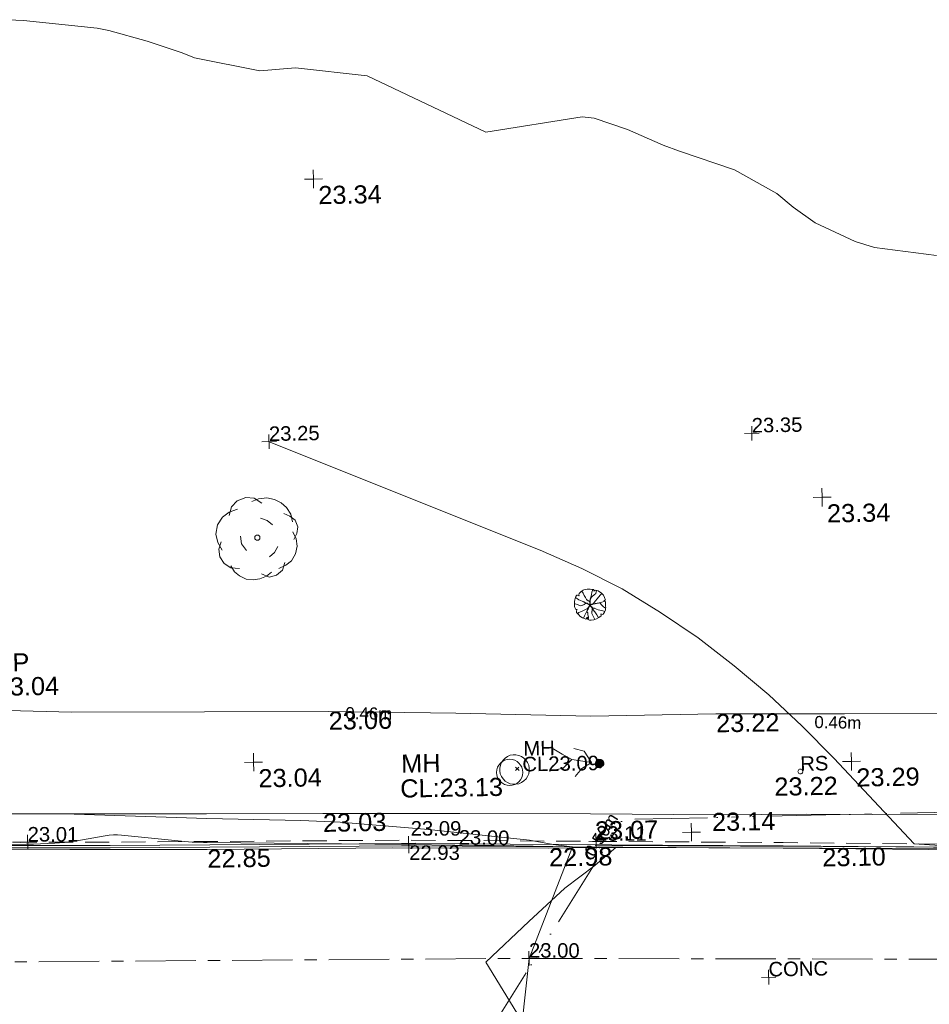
# Model space of a CAD drawing. Header units: millimetres. Extents: x -290717 to 520720, y -88450 to 287762.
# Tile 43 of 256: x -166682 to -147862, y -34869 to -14501. Entities that reach past the tile are written whole.
import ezdxf

# ---------------------------------------------------------------- set-up
doc = ezdxf.new("R2010")
doc.units = ezdxf.units.MM
for name, pattern in [('IMPORT-CENTER _6_', [2000, 1250, -250, 250, -250]), ('IMPORT-DASHED _2_', [750, 500, -250]), ('IMPORT-UG_EIR_QLB2 _2_', [2750, 1500, -300, 0, -300, 150, -300, 0, -200]), ('IMPORT-UG_ELEC_LV_QLB2 _2_', [2700, 1500, -300, 0, -250, 150, -300, 0, -200]), ('IMPORT-UG_ELEC_STREET LIGHTING_QLB2 _2_', [2700, 1500, -300, 0, -250, 150, -300, 0, -200])]:
    doc.linetypes.add(name, pattern=pattern)
for name, color, linetype, lineweight, true_color in [('00_TOPO_FOOTPATH', 7, 'Continuous', 9, 0xa50000), ('00_TOPO_FURN_LAMP_POST', 7, 'Continuous', 9, 0x666666), ('00_TOPO_KERB_BOTTOM', 1, 'Continuous', 9, 0xff0000), ('00_TOPO_KERB_TOP', 7, 'Continuous', 9, 0xa500a5), ('00_TOPO_LEVEL_SPOT', 7, 'Continuous', 9, 0x666666), ('00_TOPO_SERV_MH', 7, 'Continuous', 9, 0x666666), ('00_TOPO_TREE', 7, 'Continuous', 9, 0x666666), ('01_DTM_CONTOUR_MNR', 7, 'Continuous', 9, 0xa5a552), ('12333-PUM-2D-U-0001-C01 - Rev2_REVIT IMPORT_dwg', 7, 'Continuous', 9, 0x767676), ('CONTOURS_INDEX', 4, 'Continuous', 9, 0x00ffff), ('CONTOURS_INDEX_LVL', 4, 'Continuous', 9, 0x00ffff), ('CONTOURS_MINOR', 7, 'Continuous', 9, 0x00a5a5), ('KERB_BOTTOM', 7, 'Continuous', 9, 0x0000a5), ('KERB_BOTTOM_LVL', 7, 'Continuous', 9, 0x0000a5), ('KERB_TOP', 2, 'Continuous', 9, 0xffff00), ('KERB_TOP_LVL', 2, 'Continuous', 9, 0xffff00), ('MANHOLES', 7, 'Continuous', 9, 0xa50000), ('MANHOLES_LVL', 7, 'Continuous', 9, 0xa50000), ('MANHOLES_TXT', 7, 'Continuous', 9, 0xa50000), ('PUM-EIRCOMM-NOTES', 6, 'Continuous', 9, 0xff00ff), ('PUM-EIRCOMM-QLB2', 6, 'IMPORT-UG_EIR_QLB2 _2_', 9, 0xff00ff), ('PUM-ELECTRIC-LV-QLB2', 1, 'IMPORT-UG_ELEC_LV_QLB2 _2_', 9, 0xff0000), ('ROAD_CROWNLINE', 7, 'IMPORT-CENTER _6_', 9, 0xa500a5), ('ROAD_CROWNLINE_LVL', 7, 'Continuous', 9, 0xa500a5), ('ROADSIGN', 7, 'Continuous', 9, 0x00a5a5), ('ROADSIGN_TXT', 7, 'Continuous', 9, 0x00a5a5), ('SAPLING', 120, 'Continuous', 9, 0x00ffbf), ('SPOT_HEIGHTS_LVL', 7, 'Continuous', 9, 0x00a500)]:
    doc.layers.add(name, color=color, linetype=linetype, lineweight=lineweight, true_color=true_color)
for name, color, linetype, lineweight in [('00_TOPO_PEDASTRIAN', 7, 'Continuous', 9), ('00_TOPO_ROAD_EDGE', 7, 'Continuous', 9), ('CHANGE_OF_SURFACE', 7, 'IMPORT-DASHED _2_', 9), ('CHANGE_OF_SURFACE_LVL', 7, 'Continuous', 9), ('GEN-TEXT', 7, 'Continuous', 9), ('Text', 7, 'Continuous', 9), ('TEXT_TXT', 7, 'Continuous', 9)]:
    doc.layers.add(name, color=color, linetype=linetype, lineweight=lineweight)
doc.styles.add('Arial_1', font='arial.ttf', dxfattribs={"height": 250})
doc.styles.add('Arial_3', font='arial.ttf', dxfattribs={"height": 300})
doc.styles.add('Swis721 Lt BT_2', font='swissl.ttf', dxfattribs={"height": 375})

# ---------------------------------------------------------------- blocks, each defined once
blk = doc.blocks.new('12333-PUM-2D-U-0001-C01 - Rev2_REVIT IMPORT_dwg_PEDESTRIAN CROSS-2077056-Site Location Plan Existing')
at = {"layer": '00_TOPO_PEDASTRIAN', "true_color": 0xe2e2e2}
blk.add_hatch(color=254, dxfattribs=at).paths.add_polyline_path([(533746798, 725528137), (533746871, 725528198), (533746878, 725528246), (533746862, 725528293), (533746827, 725528326), (533746753, 725528337), (533746707, 725528311), (533746680, 725528250), (533746687, 725528189), (533746723, 725528150), (533746776, 725528141)])
at = {"layer": '00_TOPO_PEDASTRIAN', "color": 253, "true_color": 0xaaaaaa, "flags": 128}
for points in [[(533746206, 725528333), (533746010, 725528443), (533745768, 725528594)], [(533746250, 725528557), (533746460, 725528497), (533746610, 725528265), (533746407, 725528139), (533746270, 725527980)], [(533746610, 725528265), (533746206, 725528333), (533746025, 725528157), (533745735, 725528096)]]:
    blk.add_lwpolyline(points, dxfattribs=at)
blk = doc.blocks.new('12333-PUM-2D-U-0001-C01 - Rev2_REVIT IMPORT_dwg_CONIFEROUS_TREE-2077068-Site Location Plan Existing')
at = {"layer": '00_TOPO_TREE', "color": 254, "true_color": 0xcccccc, "flags": 128}
for points in [[(-1889, 1546), (-1718, 2118), (-1317, 2519), (-744, 2748), (-172, 2691), (344, 2347)], [(-344, 2462), (115, 2634), (687, 2691), (1202, 2576), (1660, 2347), (2004, 2004), (2290, 1546), (2405, 1031)], [(-2405, -802), (-2691, -286), (-2805, 286), (-2691, 916), (-2347, 1431), (-1889, 1775), (-1317, 1947)], [(1832, 1603), (2233, 1431), (2576, 1145), (2748, 687), (2691, 229), (2462, -172)], [(229, 1317), (687, 1145), (1031, 859)], [(-744, -859), (-1088, -401), (-1145, 115)], [(2405, 344), (2634, -115), (2691, -630), (2576, -1145), (2290, -1603), (1889, -1889), (1431, -2118)], [(-1260, -2061), (-1832, -2004), (-2290, -1718), (-2576, -1260), (-2634, -744), (-2462, -229)], [(1374, -630), (1145, -1031), (802, -1317)], [(916, -2347), (573, -2634), (115, -2805), (-344, -2863), (-802, -2805), (-1260, -2576), (-1603, -2290), (-1832, -1889)], [(1832, -1718), (1660, -2233), (1260, -2576), (744, -2691), (229, -2462)]]:
    blk.add_lwpolyline(points, dxfattribs=at)
at = {"layer": '00_TOPO_TREE', "color": 254, "true_color": 0xcccccc}
blk.add_circle((0, 0), 177, dxfattribs=at)
blk = doc.blocks.new('12333-PUM-2D-U-0001-C01 - Rev2_REVIT IMPORT_dwg_MM-2077200-Site Location Plan Existing')
at = {"layer": '00_TOPO_LEVEL_SPOT', "color": 254, "true_color": 0xcccccc, "flags": 128}
for points in [[(0, -500), (0, 0), (-500, 0)], [(500, 0), (0, 0), (0, 500)]]:
    blk.add_lwpolyline(points, dxfattribs=at)
blk = doc.blocks.new('12333-PUM-2D-U-0001-C01 - Rev2_REVIT IMPORT_dwg_MGS62954_T2_Galway_ITM_3d_Rev1-2077680-Site Location Plan Existing')
at = {"layer": '00_TOPO_FOOTPATH', "color": 254, "true_color": 0xcccccc, "flags": 128}
for points in [[(533732967, 725529616), (533735871, 725529492), (533738621, 725529452), (533741189, 725529414), (533743819, 725529333), (533746617, 725529221)], [(533746617, 725529221), (533749203, 725529221), (533751861, 725529179), (533754330, 725529139), (533756952, 725529080), (533760368, 725529010), (533762480, 725528986), (533765716, 725528935), (533768640, 725528936), (533770807, 725529016), (533772637, 725529152), (533773375, 725529322), (533774478, 725529630), (533776105, 725530347), (533777655, 725531103), (533779184, 725532024), (533780764, 725532940)], [(533746569, 725527200), (533749159, 725527135), (533751049, 725527113), (533753779, 725527057), (533756229, 725527032), (533758429, 725527010), (533760976, 725526949), (533763110, 725526849), (533766050, 725526856), (533768403, 725526827), (533769398, 725526840), (533771378, 725526941), (533773155, 725527102), (533774873, 725527511), (533776579, 725528187), (533778255, 725529090), (533779879, 725530137), (533780722, 725530653)], [(533695099, 725530148), (533696184, 725529583), (533697360, 725528991), (533698599, 725528469), (533699694, 725528237), (533701118, 725528118), (533703004, 725528018), (533706127, 725527907), (533709132, 725527875), (533712146, 725527791), (533715187, 725527718), (533718066, 725527664), (533722021, 725527595), (533725031, 725527567), (533730060, 725527467), (533733219, 725527441), (533735892, 725527384), (533738627, 725527338), (533741034, 725527303), (533743871, 725527255), (533746569, 725527200)]]:
    blk.add_lwpolyline(points, dxfattribs=at)
at = {"layer": '00_TOPO_KERB_BOTTOM', "color": 254, "true_color": 0xcccccc, "flags": 128}
blk.add_lwpolyline([(533746656, 725526506), (533751353, 725526407), (533755126, 725526327), (533760337, 725526223), (533762731, 725526176), (533765209, 725526147), (533766987, 725526109), (533767325, 725526102), (533767341, 725526718), (533768223, 725526706), (533768222, 725526092), (533771268, 725526030), (533772676, 725526002), (533774713, 725525962), (533775738, 725525934), (533777940, 725525891), (533779850, 725525850), (533780733, 725525837), (533780758, 725527835), (533780749, 725529698), (533780760, 725530653)], dxfattribs=at)
at = {"layer": '00_TOPO_KERB_TOP', "color": 254, "true_color": 0xcccccc, "flags": 128}
blk.add_lwpolyline([(533746657, 725526544), (533749662, 725526480), (533751371, 725526444), (533755127, 725526364), (533760338, 725526261), (533762732, 725526214), (533765209, 725526184), (533766988, 725526147), (533767288, 725526140), (533767304, 725526757), (533768261, 725526743), (533768260, 725526129), (533771269, 725526068), (533772677, 725526040), (533774714, 725526000), (533775739, 725525971), (533777941, 725525929), (533779851, 725525887), (533780695, 725525876), (533780720, 725527835), (533780711, 725529698), (533780722, 725530653)], dxfattribs=at)
at = {"layer": '00_TOPO_ROAD_EDGE', "color": 254, "true_color": 0xcccccc, "flags": 128}
blk.add_lwpolyline([(533720002, 725526934), (533721424, 725526884), (533723565, 725526854), (533725977, 725526829), (533728905, 725526767), (533731925, 725526735), (533735785, 725526649), (533738630, 725526603), (533742467, 725526567), (533745699, 725526507), (533746656, 725526506)], dxfattribs=at)
at = {"layer": '00_TOPO_SERV_MH', "color": 254, "true_color": 0xcccccc}
blk.add_ellipse((533745016, 725528145), major_axis=(-190, 240), ratio=0.999488, dxfattribs=at)
at = {"layer": '01_DTM_CONTOUR_MNR', "color": 254, "true_color": 0xcccccc, "flags": 128}
for points in [[(533753931, 725538621), (533752650, 725538812), (533752251, 725538940), (533751435, 725539340), (533750984, 725539674), (533750650, 725539965), (533749780, 725540470), (533748650, 725540874), (533748317, 725541007), (533747581, 725541340), (533746899, 725541589), (533746650, 725541618), (533744650, 725541340), (533742220, 725542548), (533740738, 725542734), (533739999, 725542689), (533738650, 725542978), (533738396, 725543086), (533737682, 725543340), (533736887, 725543577), (533736650, 725543626), (533735126, 725543816), (533734650, 725543840)], [(533743425, 725521578), (533743605, 725521589), (533744317, 725521587), (533744410, 725521582), (533745000, 725521580), (533745107, 725522463), (533745048, 725522989), (533744350, 725524170), (533745258, 725524999), (533746017, 725525676), (533746641, 725526133), (533747090, 725526500), (533746785, 725526509), (533746660, 725526513), (533746178, 725526525), (533745789, 725526580), (533745298, 725526675), (533743217, 725526938), (533741391, 725527117), (533740575, 725527167), (533738630, 725527241), (533735890, 725527380), (533733220, 725527440)]]:
    blk.add_lwpolyline(points, dxfattribs=at)
for name, p, xscale, yscale, zscale in [('12333-PUM-2D-U-0001-C01 - Rev2_REVIT IMPORT_dwg_MM-2077200-Site Location Plan Existing', (533741070, 725540430), 0.375, 0.375, 0.375), ('12333-PUM-2D-U-0001-C01 - Rev2_REVIT IMPORT_dwg_CONIFEROUS_TREE-2077068-Site Location Plan Existing', (533739780, 725533033), 0.3048, 0.3048, 0.3048), ('12333-PUM-2D-U-0001-C01 - Rev2_REVIT IMPORT_dwg_MM-2077200-Site Location Plan Existing', (533751477, 725533664), 0.375, 0.375, 0.375), ('12333-PUM-2D-U-0001-C01 - Rev2_REVIT IMPORT_dwg_MM-2077200-Site Location Plan Existing', (533739620, 725528390), 0.375, 0.375, 0.375), ('12333-PUM-2D-U-0001-C01 - Rev2_REVIT IMPORT_dwg_MM-2077200-Site Location Plan Existing', (533751990, 725528190), 0.375, 0.375, 0.375), ('12333-PUM-2D-U-0001-C01 - Rev2_REVIT IMPORT_dwg_MM-2077200-Site Location Plan Existing', (533748653, 725526784), 0.375, 0.375, 0.375)]:
    blk.add_blockref(name, p, dxfattribs=dict(xscale=xscale, yscale=yscale, zscale=zscale))
blk.add_blockref('12333-PUM-2D-U-0001-C01 - Rev2_REVIT IMPORT_dwg_PEDESTRIAN CROSS-2077056-Site Location Plan Existing', (0, 0))
at = {"layer": '00_TOPO_FOOTPATH', "color": 251, "true_color": 0x666666, "char_height": 375, "width": 1495.9, "attachment_point": 1, "line_spacing_factor": 1.005062, "style": 'Swis721 Lt BT_2'}
for s, insert in [('23.06', (533741189, 725529409)), ('23.22', (533749203, 725529216)), ('23.22', (533750386, 725527882)), ('23.03', (533741034, 725527298))]:
    blk.add_mtext(s, dxfattribs=dict(at, insert=insert))
at = {"layer": '00_TOPO_FURN_LAMP_POST', "char_height": 375, "attachment_point": 1, "line_spacing_factor": 1.005062, "style": 'Swis721 Lt BT_2'}
for s, insert, width in [('LP', (533734377, 725530728), 707.59), ('23.04', (533734315, 725530230), 1495.9)]:
    blk.add_mtext(s, dxfattribs=dict(at, insert=insert, width=width))
at = {"layer": '00_TOPO_KERB_BOTTOM', "color": 251, "true_color": 0x666666, "insert": (533751353, 725526402), "char_height": 375, "width": 1495.9, "attachment_point": 1, "line_spacing_factor": 1.005062, "style": 'Swis721 Lt BT_2'}
blk.add_mtext('23.10', dxfattribs=at)
at = {"layer": '00_TOPO_KERB_TOP', "color": 251, "true_color": 0x666666, "insert": (533746657, 725527042), "char_height": 375, "width": 1495.9, "attachment_point": 1, "line_spacing_factor": 1.005062, "style": 'Swis721 Lt BT_2'}
blk.add_mtext('23.07', dxfattribs=at)
at = {"layer": '00_TOPO_LEVEL_SPOT', "char_height": 375, "width": 1495.9, "attachment_point": 1, "line_spacing_factor": 1.005062, "style": 'Swis721 Lt BT_2'}
for s, insert in [('23.34', (533741165, 725540283)), ('23.34', (533751572, 725533516)), ('23.04', (533739715, 725528243)), ('23.29', (533752085, 725528043)), ('23.14', (533749082, 725527175))]:
    blk.add_mtext(s, dxfattribs=dict(at, insert=insert))
at = {"layer": '00_TOPO_ROAD_EDGE', "color": 251, "true_color": 0x666666, "char_height": 375, "width": 1495.9, "attachment_point": 1, "line_spacing_factor": 1.005062, "style": 'Swis721 Lt BT_2'}
for s, insert in [('22.85', (533738630, 725526598)), ('22.98', (533745699, 725526502))]:
    blk.add_mtext(s, dxfattribs=dict(at, insert=insert))
at = {"layer": '00_TOPO_SERV_MH', "char_height": 375, "attachment_point": 1, "line_spacing_factor": 1.005062, "style": 'Swis721 Lt BT_2'}
for s, insert, width in [('MH', (533742673, 725528495), 949.78), ('CL:23.13', (533742645, 725527980), 2440.93)]:
    blk.add_mtext(s, dxfattribs=dict(at, insert=insert, width=width))
blk = doc.blocks.new('12333-PUM-2D-U-0001-C01 - Rev2_REVIT IMPORT_dwg_CIRCL-2077787-Site Location Plan Existing')
at = {"layer": 'ROADSIGN', "color": 254, "true_color": 0xaae1e1, "flags": 128}
blk.add_lwpolyline([(475, -154), (500, 0), (475, 154), (404, 293), (293, 404), (154, 475), (0, 500), (-154, 475), (-293, 404), (-404, 293), (-475, 154), (-500, 0), (-475, -154), (-404, -293), (-293, -404), (-154, -475), (0, -500), (154, -475), (293, -404), (404, -293)], close=True, dxfattribs=at)
blk = doc.blocks.new('12333-PUM-2D-U-0001-C01 - Rev2_REVIT IMPORT_dwg_SAPLING-2077789-Site Location Plan Existing')
at = {"layer": 'SAPLING', "color": 254, "true_color": 0xeaeaea, "flags": 128}
blk.add_lwpolyline([(-224, 233), (-205, 245), (-187, 266), (-161, 288), (-141, 304), (-126, 305), (-98, 315), (-57, 319), (-20, 318), (6, 319), (42, 315), (83, 313), (82, 297), (82, 276), (101, 288), (116, 295), (174, 283), (242, 230), (278, 193), (290, 174), (304, 144), (310, 119), (318, 96), (308, 85), (285, 71), (314, 66), (319, 51), (320, 34), (321, -19), (321, -44), (322, -58), (318, -87), (317, -88), (315, -116), (305, -145), (293, -164), (270, -199), (257, -205), (243, -206), (226, -198), (219, -196), (224, -237), (178, -270), (130, -296), (93, -307), (71, -313), (19, -319), (-18, -318), (-32, -316), (-49, -307), (-60, -296), (-61, -287), (-54, -269), (-62, -259), (-66, -259), (-71, -273), (-84, -295), (-95, -300), (-161, -268), (-214, -235), (-227, -214), (-256, -185), (-273, -169), (-281, -158), (-286, -141), (-285, -125), (-277, -110), (-266, -95), (-296, -94), (-309, -68), (-317, -55), (-325, -36), (-325, 12), (-322, 19), (-323, 24), (-325, 45), (-320, 73), (-315, 104), (-309, 132), (-295, 172), (-280, 191), (-269, 200), (-267, 201), (-257, 200), (-232, 187), (-228, 185), (-224, 190), (-226, 205)], close=True, dxfattribs=at)
for points in [[(-166, 284), (-141, 239), (-116, 194), (-94, 150), (-73, 104), (-34, 76), (-8, 68), (0, 54), (-1, 32), (-6, 5), (-10, -21), (-26, -46), (-46, -79), (-64, -125), (-67, -149), (-53, -170), (-50, -208), (-39, -250), (-40, -281), (-47, -299), (-49, -307)], [(-141, -278), (-119, -231), (-99, -191), (-77, -151), (-54, -108), (-30, -56), (-16, -32), (-3, -10), (-5, 32), (-2, 70), (4, 113), (16, 154), (31, 203), (43, 259), (53, 291), (57, 315)], [(141, 291), (122, 230), (88, 200), (45, 165), (9, 128), (6, 108), (1, 69), (4, 19), (9, -1), (27, -1), (63, 17), (86, 42), (110, 77), (150, 118), (180, 152), (219, 199), (245, 226)], [(-324, 31), (-309, 22), (-261, 7), (-206, -19), (-150, -8), (-102, 21), (-73, 29), (-35, 8), (-17, 5), (13, 1), (37, 5), (73, 23)], [(93, -307), (57, -237), (34, -187), (35, -146), (43, -115), (41, -75), (33, -48), (18, -30), (-6, -6), (-29, 5), (-61, 27), (-94, 41), (-128, 58), (-164, 77), (-228, 106), (-260, 124), (-302, 152)], [(-141, 64), (-110, 49), (-101, 44), (-87, 37), (-62, 29), (-46, 19), (-36, 10), (-22, 6), (-1, 4), (-3, -1), (-3, -9), (-19, 1), (-29, 5), (-44, 14), (-64, 26), (-74, 31), (-78, 29), (-97, 23), (-116, 15), (-124, 6), (-137, 0), (-152, -9), (-156, -9)], [(-145, 67), (-125, 56), (-92, 40), (-55, 25), (-29, 8)], [(-75, 109), (-57, 95), (-38, 82), (-16, 72), (-3, 63), (-1, 43), (-2, 29), (1, 17), (-3, 3), (3, -8), (14, -23), (23, -42), (33, -54), (45, -78), (54, -95), (67, -114), (89, -147)], [(-65, -125), (-58, -111), (-50, -101), (-44, -90), (-36, -73), (-29, -56), (-17, -38), (-6, -22), (-2, -12), (1, 0)], [(9, 131), (5, 117), (8, 105), (3, 84), (1, 71), (-1, 54), (-3, 38), (5, 26), (5, 14), (6, 6), (8, 1)], [(311, 66), (223, 37), (175, 28), (119, 21), (87, 15), (30, 6), (0, 0), (11, -30), (36, -58), (58, -71), (94, -79), (133, -97), (167, -110), (201, -119), (232, -127), (261, -136), (302, -150)], [(32, -147), (40, -130), (43, -115), (40, -101), (43, -82), (38, -68), (27, -46), (12, -30), (8, -17), (0, -8), (1, 1), (0, 12), (1, 24)], [(5, -3), (28, 1), (56, 6), (80, 12), (108, 23), (130, 23)], [(6, -1), (29, 1), (45, 5), (52, 8), (63, 11), (84, 13), (106, 18), (129, 23), (147, 27), (164, 26), (189, 31), (196, 32)], [(319, -80), (278, -48), (237, -5), (206, 27), (200, 32)], [(-259, -182), (-236, -158), (-200, -145), (-150, -124), (-53, -79), (-25, -43), (-3, -16)], [(-82, -91), (-63, -85), (-52, -80), (-43, -67), (-34, -57), (-26, -45), (-15, -30), (-8, -23), (-8, -11), (-6, -3)], [(-81, -91), (-66, -84), (-55, -82), (-47, -73), (-34, -56), (-18, -29), (-4, -16)], [(-64, -121), (-51, -97), (-40, -75), (-29, -49), (-16, -29), (-4, -16)], [(104, -84), (86, -77), (66, -73), (50, -66), (36, -58), (29, -45), (23, -36), (18, -27), (11, -15), (1, -5)], [(169, -277), (133, -215), (93, -154), (54, -99), (30, -51), (5, -18)], [(87, -77), (69, -73), (50, -69), (36, -55)], [(84, -143), (70, -119), (59, -104), (44, -80), (38, -69)]]:
    blk.add_lwpolyline(points, dxfattribs=at)
blk = doc.blocks.new('12333-PUM-2D-U-0001-C01 - Rev2_REVIT IMPORT_dwg_SPOT-2077713-Site Location Plan Existing')
at = {"layer": 'Text', "color": 253, "true_color": 0xaaaaaa}
for p, q in [((-500, 0), (500, 0)), ((0, 500), (0, -500))]:
    blk.add_line(p, q, dxfattribs=at)
blk = doc.blocks.new('12333-PUM-2D-U-0001-C01 - Rev2_REVIT IMPORT_dwg_SPOT-2077769-Site Location Plan Existing')
at = {"layer": 'CHANGE_OF_SURFACE_LVL', "color": 253, "true_color": 0xaaaaaa}
for p, q in [((-500, 0), (500, 0)), ((0, 500), (0, -500))]:
    blk.add_line(p, q, dxfattribs=at)
blk = doc.blocks.new('12333-PUM-2D-U-0001-C01 - Rev2_REVIT IMPORT_dwg_SPOT-2077770-Site Location Plan Existing')
at = {"layer": 'KERB_BOTTOM_LVL', "color": 9, "true_color": 0xaaaae1}
for p, q in [((-500, 0), (500, 0)), ((0, 500), (0, -500))]:
    blk.add_line(p, q, dxfattribs=at)
blk = doc.blocks.new('12333-PUM-2D-U-0001-C01 - Rev2_REVIT IMPORT_dwg_SPOT-2077810-Site Location Plan Existing')
at = {"layer": 'KERB_TOP_LVL', "color": 51, "true_color": 0xffffaa}
for p, q in [((-500, 0), (500, 0)), ((0, 500), (0, -500))]:
    blk.add_line(p, q, dxfattribs=at)
blk = doc.blocks.new('12333-PUM-2D-U-0001-C01 - Rev2_REVIT IMPORT_dwg_SPOT-2077774-Site Location Plan Existing')
at = {"layer": 'ROAD_CROWNLINE_LVL', "color": 254, "true_color": 0xe1aae1}
for p, q in [((-500, 0), (500, 0)), ((0, 500), (0, -500))]:
    blk.add_line(p, q, dxfattribs=at)
blk = doc.blocks.new('12333-PUM-2D-U-0001-C01 - Rev2_REVIT IMPORT_dwg_SPOT-2077775-Site Location Plan Existing')
at = {"layer": 'SPOT_HEIGHTS_LVL', "color": 9, "true_color": 0xaae1aa}
for p, q in [((-500, 0), (500, 0)), ((0, 500), (0, -500))]:
    blk.add_line(p, q, dxfattribs=at)
blk = doc.blocks.new('12333-PUM-2D-U-0001-C01 - Rev2_REVIT IMPORT_dwg-1620468-Site Location Plan Existing')
at = {"layer": 'CHANGE_OF_SURFACE', "color": 253, "true_color": 0xaaaaaa, "flags": 128}
blk.add_lwpolyline([(77779, -88785), (78696, -88814), (82119, -88805), (87486, -88934), (92129, -89008), (95544, -89065), (101722, -89132), (109467, -89317), (113980, -89438), (118789, -89508), (123625, -89584), (126283, -89632), (126312, -89633), (127091, -89648), (127120, -89648), (128578, -89674), (133109, -89762), (134670, -89797), (137536, -89862), (139539, -89919), (139554, -88752), (139582, -86473), (139630, -82004), (139685, -78902)], dxfattribs=at)
at = {"layer": 'CONTOURS_INDEX', "color": 131, "true_color": 0xaaffff, "flags": 128}
for points in [[(95614, -88915), (95529, -88920), (95445, -88930), (94698, -89051), (94401, -89066), (94253, -89072), (94105, -89076), (93956, -89078), (93808, -89079), (92128, -89071)], [(103838, -94251), (104168, -91621), (105108, -89331), (104297, -89303), (103891, -89289), (103486, -89276), (103081, -89263), (102675, -89251), (101718, -89224), (97550, -89107), (97473, -89104), (97396, -89101), (97319, -89097), (97242, -89092), (97088, -89081), (95784, -88923), (95699, -88917), (95614, -88915)]]:
    blk.add_lwpolyline(points, dxfattribs=at)
at = {"layer": 'CONTOURS_MINOR', "color": 254, "true_color": 0xaae1e1, "flags": 128}
blk.add_lwpolyline([(112921, -89451), (112178, -89391), (110548, -87591), (109898, -86911), (109225, -86257), (108516, -85642), (107784, -85051), (107016, -84511), (106225, -84012), (105398, -83575), (104547, -83179), (98978, -80841)], dxfattribs=at)
at = {"layer": 'GEN-TEXT', "color": 253, "true_color": 0xaaaaaa}
for p, q in [((103958, -87733), (104029, -87662)), ((104029, -87733), (103958, -87662))]:
    blk.add_line(p, q, dxfattribs=at)
at = {"layer": 'KERB_BOTTOM', "color": 9, "true_color": 0xaaaae1, "flags": 128}
blk.add_lwpolyline([(77673, -88899), (78694, -88931), (82118, -88922), (87484, -89051), (92128, -89125), (95542, -89182), (101720, -89249), (109464, -89434), (113978, -89555), (118787, -89625), (123623, -89701), (128576, -89791), (133107, -89879), (134667, -89914), (137533, -89979), (139655, -90039), (139699, -86474), (139747, -82006), (139802, -78904)], dxfattribs=at)
at = {"layer": 'KERB_TOP', "color": 51, "true_color": 0xffffaa, "flags": 128}
blk.add_lwpolyline([(92128, -89075), (95543, -89133), (101721, -89199), (106973, -89325), (109466, -89385), (112578, -89468), (113979, -89506), (114322, -89511), (115314, -89525), (118788, -89575), (123624, -89652), (126112, -89697), (126354, -89701), (128577, -89741), (133108, -89829), (134668, -89865), (137534, -89930), (139606, -89989), (139661, -88600), (139673, -86482), (139698, -82005), (139753, -78903)], dxfattribs=at)
at = {"layer": 'MANHOLES', "color": 9, "true_color": 0xe1aaaa}
blk.add_circle((103835, -87767), 271, dxfattribs=at)
at = {"layer": 'PUM-EIRCOMM-QLB2', "color": 211, "true_color": 0xffaaff, "flags": 128}
blk.add_lwpolyline([(201398, -90242), (194300, -89978), (176492, -89664), (164630, -89559), (152400, -89441), (137995, -89062), (117127, -88726), (106155, -88784), (103180, -93333), (102151, -96110), (100560, -98494), (99441, -100108), (97793, -102068)], dxfattribs=at)
at = {"layer": 'ROAD_CROWNLINE', "color": 254, "true_color": 0xe1aae1, "flags": 128}
blk.add_lwpolyline([(249006, -92725), (244453, -94206), (233556, -94383), (213354, -93698), (191428, -93433), (168463, -92924), (161119, -92830), (147820, -92659), (134837, -92304), (124391, -92018), (104167, -91620), (79168, -91355), (65619, -91289), (52756, -91112), (39914, -90847), (23027, -90603), (4970, -90095), (-7099, -89786), (-12602, -89763), (-16470, -88901), (-19410, -87266), (-21200, -85365), (-23477, -80326), (-23612, -77631)], dxfattribs=at)
for name, p in [('12333-PUM-2D-U-0001-C01 - Rev2_REVIT IMPORT_dwg_MGS62954_T2_Galway_ITM_3d_Rev1-2077680-Site Location Plan Existing', (-533641080, -725615854)), ('12333-PUM-2D-U-0001-C01 - Rev2_REVIT IMPORT_dwg_SAPLING-2077789-Site Location Plan Existing', (105559, -84326))]:
    blk.add_blockref(name, p)
for name, p, xscale, yscale, zscale in [('12333-PUM-2D-U-0001-C01 - Rev2_REVIT IMPORT_dwg_SPOT-2077775-Site Location Plan Existing', (98977, -80841), 0.3, 0.3, 0.3), ('12333-PUM-2D-U-0001-C01 - Rev2_REVIT IMPORT_dwg_SPOT-2077775-Site Location Plan Existing', (108967, -80841), 0.3, 0.3, 0.3), ('12333-PUM-2D-U-0001-C01 - Rev2_REVIT IMPORT_dwg_CIRCL-2077787-Site Location Plan Existing', (109849, -87854), 0.1, 0.1, 0.1), ('12333-PUM-2D-U-0001-C01 - Rev2_REVIT IMPORT_dwg_SPOT-2077769-Site Location Plan Existing', (93837, -89037), 0.3, 0.3, 0.3), ('12333-PUM-2D-U-0001-C01 - Rev2_REVIT IMPORT_dwg_SPOT-2077770-Site Location Plan Existing', (101720, -89249), 0.3, 0.3, 0.3), ('12333-PUM-2D-U-0001-C01 - Rev2_REVIT IMPORT_dwg_SPOT-2077810-Site Location Plan Existing', (101721, -89199), 0.3, 0.3, 0.3), ('12333-PUM-2D-U-0001-C01 - Rev2_REVIT IMPORT_dwg_SPOT-2077769-Site Location Plan Existing', (105595, -89225), 0.3, 0.3, 0.3), ('12333-PUM-2D-U-0001-C01 - Rev2_REVIT IMPORT_dwg_SPOT-2077774-Site Location Plan Existing', (104167, -91620), 0.3, 0.3, 0.3), ('12333-PUM-2D-U-0001-C01 - Rev2_REVIT IMPORT_dwg_SPOT-2077713-Site Location Plan Existing', (109117, -92097), 0.3, 0.3, 0.3)]:
    blk.add_blockref(name, p, dxfattribs=dict(xscale=xscale, yscale=yscale, zscale=zscale))
at = {"layer": 'CHANGE_OF_SURFACE_LVL', "char_height": 300, "width": 1256.11, "attachment_point": 1, "rotation": 358.873, "line_spacing_factor": 0.941778, "style": 'Arial_3'}
for s, insert in [('23.01', (93843, -88722)), ('23.11', (105601, -88910))]:
    blk.add_mtext(s, dxfattribs=dict(at, insert=insert))
at = {"layer": 'CONTOURS_INDEX_LVL', "insert": (102762, -88940), "char_height": 300, "width": 1256.11, "attachment_point": 1, "rotation": 358.2948, "line_spacing_factor": 0.941778, "style": 'Arial_3'}
blk.add_mtext('23.00', dxfattribs=at)
at = {"layer": 'KERB_BOTTOM_LVL', "insert": (101730, -89239), "char_height": 300, "width": 1256.11, "attachment_point": 1, "rotation": 358.873, "line_spacing_factor": 0.941778, "style": 'Arial_3'}
blk.add_mtext('22.93', dxfattribs=at)
at = {"layer": 'KERB_TOP_LVL', "insert": (101769, -88737), "char_height": 300, "width": 1256.11, "attachment_point": 1, "rotation": 358.873, "line_spacing_factor": 0.941778, "style": 'Arial_3'}
blk.add_mtext('23.09', dxfattribs=at)
at = {"layer": 'MANHOLES_LVL', "insert": (104101, -87452), "char_height": 300, "width": 1895.19, "attachment_point": 1, "line_spacing_factor": 0.941778, "style": 'Arial_3'}
blk.add_mtext('CL23.09', dxfattribs=at)
at = {"layer": 'MANHOLES_TXT', "insert": (104126, -87126), "char_height": 300, "width": 774.97, "attachment_point": 1, "line_spacing_factor": 0.941778, "style": 'Arial_3'}
blk.add_mtext('MH', dxfattribs=at)
at = {"layer": 'PUM-EIRCOMM-NOTES', "insert": (105601, -89020), "char_height": 250, "width": 1160.03, "attachment_point": 2, "rotation": 56.8157, "line_spacing_factor": 0.941778, "style": 'Arial_1'}
blk.add_mtext('0.50m', dxfattribs=at)
at = {"layer": 'PUM-ELECTRIC-LV-QLB2', "char_height": 250, "width": 1160.03, "attachment_point": 2, "line_spacing_factor": 0.941778, "style": 'Arial_1'}
for insert, rotation in [((100946, -86371), 358.2537), ((110647, -86726), 357.9038)]:
    blk.add_mtext('0.46m', dxfattribs=dict(at, insert=insert, rotation=rotation))
at = {"layer": 'ROAD_CROWNLINE_LVL', "insert": (104173, -91305), "char_height": 300, "width": 1256.11, "attachment_point": 1, "rotation": 358.873, "line_spacing_factor": 0.941778, "style": 'Arial_3'}
blk.add_mtext('23.00', dxfattribs=at)
at = {"layer": 'ROADSIGN_TXT', "insert": (109849, -87539), "char_height": 300, "width": 694.17, "attachment_point": 1, "line_spacing_factor": 0.941778, "style": 'Arial_3'}
blk.add_mtext('RS', dxfattribs=at)
at = {"layer": 'SPOT_HEIGHTS_LVL', "char_height": 300, "width": 1256.11, "attachment_point": 1, "line_spacing_factor": 0.941778, "style": 'Arial_3'}
for s, insert in [('23.25', (98977, -80526)), ('23.35', (108967, -80526))]:
    blk.add_mtext(s, dxfattribs=dict(at, insert=insert))
at = {"layer": 'TEXT_TXT', "insert": (109117, -91782), "char_height": 300, "width": 1469.14, "attachment_point": 1, "line_spacing_factor": 0.941778, "style": 'Arial_3'}
blk.add_mtext('CONC', dxfattribs=at)

msp = doc.modelspace()

# ---------------------------------------------------------------- block references
at = {"layer": '12333-PUM-2D-U-0001-C01 - Rev2_REVIT IMPORT_dwg', "color": 254, "linetype": 'IMPORT-UG_ELEC_STREET LIGHTING_QLB2 _2_', "true_color": 0xffd4d4, "rotation": 0.9999999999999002}
msp.add_blockref('12333-PUM-2D-U-0001-C01 - Rev2_REVIT IMPORT_dwg-1620468-Site Location Plan Existing', (-261895, 55870), dxfattribs=at)

doc.saveas('drawing.dxf')
